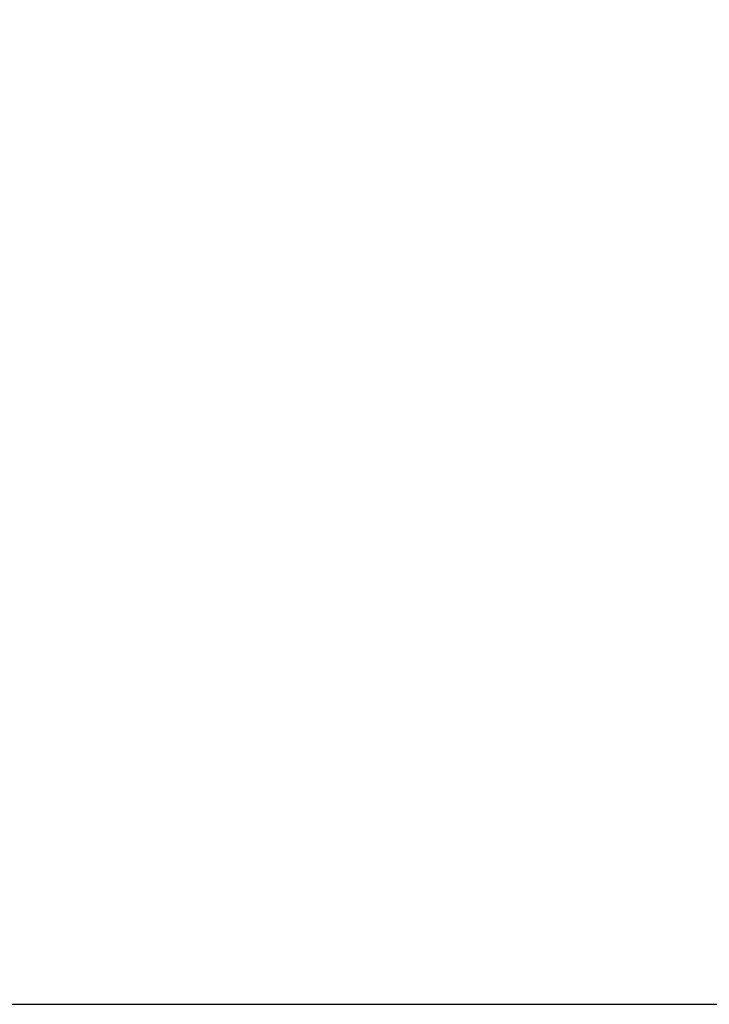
# Model space of a CAD drawing. Header units: millimetres. Extents: x 1903 to 18395, y 655 to 15963.
# Tile 4 of 54: x 4130 to 6357, y 1122 to 4299. Entities that reach past the tile are written whole.
import ezdxf

# ---------------------------------------------------------------- set-up
doc = ezdxf.new("R2010")
doc.units = ezdxf.units.MM
doc.layers.add('COMPONENT_GEOMETRY', color=7, linetype='Continuous')
doc.styles.add('SLDTEXTSTYLE1', font='TXT', dxfattribs={"width": 0.75})
doc.dimstyles.new('SLDDIMSTYLE0', dxfattribs={"dimtxt": 100, "dimasz": 6.604, "dimexe": 0, "dimexo": 0.0625, "dimgap": 25, "dimtad": 0, "dimtih": 1, "dimtoh": 1, "dimdec": 0, "dimlfac": 0.5, "dimrnd": 1e-09, "dimzin": 12, "dimdsep": 46, "dimtxsty": 'SLDTEXTSTYLE1', "dimsah": 1, "dimcen": 0.09, "dimadec": 0, "dimazin": 3, "dimtfac": 1, "dimtdec": 0, "dimtofl": 0, "dimtmove": 0, "dimatfit": 3, "dimfxl": 1, "dimfrac": 2, "dimtolj": 1, "dimtzin": 12, "dimarcsym": 0})

# ---------------------------------------------------------------- blocks, each defined once
blk = doc.blocks.new('_D_1')
at = {"layer": 'COMPONENT_GEOMETRY', "color": 7, "ltscale": 2}
for p, q in [((10064.6, 5970.3), (10224.2, 5970.3)), ((10217.9, 5970.3), (10217.9, 3625.5)), ((10217.9, 1122), (10217.9, 3466.8)), ((4073.7, 1122), (10224.2, 1122))]:
    blk.add_line(p, q, dxfattribs=at)
for points in [[(10217.9, 5970.3), (10216.8, 5963.7), (10218.9, 5963.7)], [(10217.9, 1122), (10218.9, 1128.6), (10216.8, 1128.6)]]:
    blk.add_solid(points, dxfattribs=at)
at = {"layer": 'COMPONENT_GEOMETRY', "color": 7, "ltscale": 2, "insert": (10070.1, 3595.7), "char_height": 100, "attachment_point": 1, "style": 'SLDTEXTSTYLE1'}
blk.add_mtext('2424', dxfattribs=at)

msp = doc.modelspace()

# ---------------------------------------------------------------- dimensions: what is measured, and where the dimension line sits
at = {"layer": 'COMPONENT_GEOMETRY', "color": 7, "ltscale": 2}
dim = msp.add_linear_dim(base=(10217.86, 1121.98), p1=(10062.07, 5970.28), p2=(4071.19, 1121.98), angle=90, dimstyle='SLDDIMSTYLE0', dxfattribs=at)
dim.commit()
dim.dimension.update_dxf_attribs({"geometry": '_D_1', "text_midpoint": (10217.86, 3546.13), "dimtype": 160})

doc.saveas('drawing.dxf')
